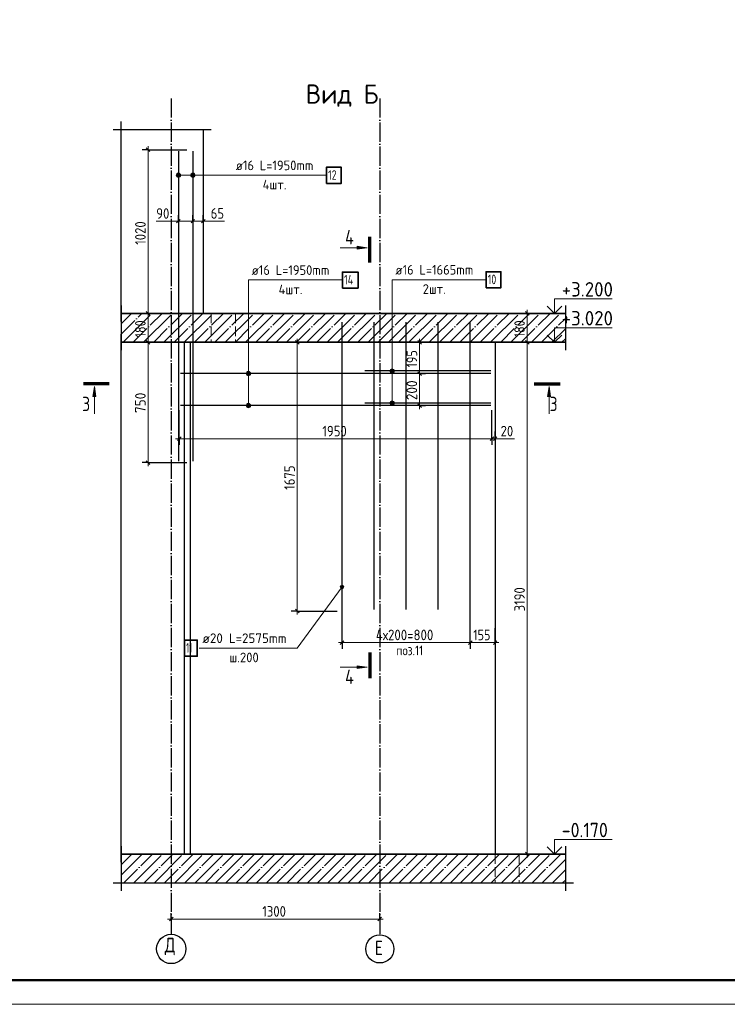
# Model space of a CAD drawing. Header units: millimetres. Extents: x -49773 to 2322955, y -3321 to 58485.
# Tile 29 of 256: x 140961 to 155667, y -1042 to 19415. Entities that reach past the tile are written whole.
import ezdxf

# ---------------------------------------------------------------- set-up
doc = ezdxf.new("R2010")
doc.units = ezdxf.units.MM
for name, pattern in [('______11', [500, 400, -50, 0, -50]), ('______2', [270, 200, -70]), ('______5', [1100, 800, -100, 100, -100])]:
    doc.linetypes.add(name, pattern=pattern)
for name, color, linetype, lineweight in [('Standard', 7, 'Continuous', 25), ('Арм.стержн.горизонт. 2', 202, 'Continuous', 35), ('Высотная отметки_ общее', 7, 'Continuous', 13), ('Перекрытие_ общее', 7, 'Continuous', 35), ('Размерная линия_ общее', 7, 'Continuous', 13), ('Стена_ общее', 7, 'Continuous', 35)]:
    doc.layers.add(name, color=color, linetype=linetype, lineweight=lineweight)
doc.layers.add('Арм.стержн. вертикальными 2', color=7, linetype='Continuous', lineweight=35, true_color=0x006e00)
doc.layers.add('Осевая линия_ общее', color=7, linetype='______5', lineweight=13, true_color=0xa0a0a0)
doc.styles.add('ISOCPEUR', font='txt')

msp = doc.modelspace()

# ---------------------------------------------------------------- hatches: boundary and pattern name
at = {"layer": 'Standard', "linetype": 'Continuous', "lineweight": 13, "transparency": 33554687}
for points in [[(147974.1, 14707.3), (148184.1, 14677.3), (147974.1, 14647.3)], [(142483, 11582.9), (142513, 11792.9), (142543, 11582.9)], [(151931.5, 11582.9), (151961.5, 11792.9), (151991.5, 11582.9)], [(147974.1, 5992.1), (148184.1, 5962.1), (147974.1, 5932.1)]]:
    msp.add_hatch(color=7, dxfattribs=at).paths.add_polyline_path(points, flags=16)
at = {"layer": 'Арм.стержн. вертикальными 2', "linetype": 'Continuous', "lineweight": 13, "transparency": 33554687}
for points in [[(144220.8, 16158.8), (144220.8, 16203.8), (144214.5, 16181.3)], [(144220.8, 16158.8), (144220.8, 16203.8), (144214.5, 16181.3)], [(144237, 16142.6), (144237, 16220), (144220.8, 16203.8)], [(144237, 16142.6), (144237, 16220), (144220.8, 16203.8)], [(144237, 16142.6), (144220.8, 16203.8), (144220.8, 16158.8)], [(144237, 16142.6), (144220.8, 16203.8), (144220.8, 16158.8)], [(144259.5, 16136.3), (144259.5, 16226.3), (144237, 16220)], [(144259.5, 16136.3), (144259.5, 16226.3), (144237, 16220)], [(144259.5, 16136.3), (144237, 16220), (144237, 16142.6)], [(144259.5, 16136.3), (144237, 16220), (144237, 16142.6)], [(144282, 16142.6), (144282, 16220), (144259.5, 16226.3)], [(144282, 16142.6), (144259.5, 16226.3), (144259.5, 16136.3)], [(144282, 16142.6), (144282, 16220), (144259.5, 16226.3)], [(144282, 16142.6), (144259.5, 16226.3), (144259.5, 16136.3)], [(144298.2, 16158.8), (144298.2, 16203.8), (144282, 16220)], [(144298.2, 16158.8), (144282, 16220), (144282, 16142.6)], [(144298.2, 16158.8), (144298.2, 16203.8), (144282, 16220)], [(144298.2, 16158.8), (144282, 16220), (144282, 16142.6)], [(144298.2, 16203.8), (144298.2, 16158.8), (144304.5, 16181.3)], [(144298.2, 16203.8), (144298.2, 16158.8), (144304.5, 16181.3)], [(144520.8, 16158.8), (144520.8, 16203.8), (144514.5, 16181.3)], [(144520.8, 16158.8), (144520.8, 16203.8), (144514.5, 16181.3)], [(144537, 16142.6), (144537, 16220), (144520.8, 16203.8)], [(144537, 16142.6), (144537, 16220), (144520.8, 16203.8)], [(144537, 16142.6), (144520.8, 16203.8), (144520.8, 16158.8)], [(144537, 16142.6), (144520.8, 16203.8), (144520.8, 16158.8)], [(144559.5, 16136.3), (144559.5, 16226.3), (144537, 16220)], [(144559.5, 16136.3), (144559.5, 16226.3), (144537, 16220)], [(144559.5, 16136.3), (144537, 16220), (144537, 16142.6)], [(144559.5, 16136.3), (144537, 16220), (144537, 16142.6)], [(144582, 16142.6), (144582, 16220), (144559.5, 16226.3)], [(144582, 16142.6), (144559.5, 16226.3), (144559.5, 16136.3)], [(144582, 16142.6), (144582, 16220), (144559.5, 16226.3)], [(144582, 16142.6), (144559.5, 16226.3), (144559.5, 16136.3)], [(144598.2, 16158.8), (144598.2, 16203.8), (144582, 16220)], [(144598.2, 16158.8), (144582, 16220), (144582, 16142.6)], [(144598.2, 16158.8), (144598.2, 16203.8), (144582, 16220)], [(144598.2, 16158.8), (144582, 16220), (144582, 16142.6)], [(144598.2, 16203.8), (144598.2, 16158.8), (144604.5, 16181.3)], [(144598.2, 16203.8), (144598.2, 16158.8), (144604.5, 16181.3)], [(147622.4, 7632.4), (147689.7, 7606.2), (147629.3, 7650.6)], [(147625.3, 7613.5), (147674.4, 7594.2), (147622.4, 7632.4)], [(147622.4, 7632.4), (147674.4, 7594.2), (147689.7, 7606.2)], [(147655.5, 7591.3), (147625.3, 7613.5), (147637.3, 7598.2)], [(147625.3, 7613.5), (147655.5, 7591.3), (147674.4, 7594.2)], [(147629.3, 7650.6), (147696.6, 7624.4), (147644.7, 7662.6)], [(147629.3, 7650.6), (147689.7, 7606.2), (147696.6, 7624.4)], [(147644.7, 7662.6), (147693.8, 7643.3), (147663.5, 7665.5)], [(147644.7, 7662.6), (147696.6, 7624.4), (147693.8, 7643.3)], [(147663.5, 7665.5), (147693.8, 7643.3), (147681.8, 7658.6)]]:
    msp.add_hatch(color=7, dxfattribs=at).paths.add_polyline_path(points)
at = {"layer": 'Арм.стержн.горизонт. 2', "linetype": 'Continuous', "lineweight": 13, "transparency": 33554687}
for points in [[(145753, 12085.1), (145675.6, 12085.1), (145669.3, 12062.6)], [(145753, 12085.1), (145669.3, 12062.6), (145759.3, 12062.6)], [(145753, 12085.1), (145675.6, 12085.1), (145669.3, 12062.6)], [(145753, 12085.1), (145669.3, 12062.6), (145759.3, 12062.6)], [(145736.8, 12101.3), (145691.8, 12101.3), (145675.6, 12085.1)], [(145736.8, 12101.3), (145675.6, 12085.1), (145753, 12085.1)], [(145736.8, 12101.3), (145691.8, 12101.3), (145675.6, 12085.1)], [(145736.8, 12101.3), (145675.6, 12085.1), (145753, 12085.1)], [(145691.8, 12101.3), (145736.8, 12101.3), (145714.3, 12107.7)], [(145691.8, 12101.3), (145736.8, 12101.3), (145714.3, 12107.7)], [(148739.7, 12138.5), (148662.3, 12138.5), (148655.9, 12116)], [(148739.7, 12138.5), (148655.9, 12116), (148745.9, 12116)], [(148745.9, 12116), (148655.9, 12116), (148662.3, 12093.5)], [(148723.5, 12154.7), (148678.5, 12154.7), (148662.3, 12138.5)], [(148723.5, 12154.7), (148662.3, 12138.5), (148739.7, 12138.5)], [(148745.9, 12116), (148662.3, 12093.5), (148739.7, 12093.5)], [(148739.7, 12093.5), (148662.3, 12093.5), (148678.5, 12077.3)], [(148678.5, 12154.7), (148723.5, 12154.7), (148701, 12161)], [(148739.7, 12093.5), (148678.5, 12077.3), (148723.5, 12077.3)], [(148723.5, 12077.3), (148678.5, 12077.3), (148701, 12071)], [(145759.3, 12062.6), (145669.3, 12062.6), (145675.6, 12040.1)], [(145759.3, 12062.6), (145669.3, 12062.6), (145675.6, 12040.1)], [(145759.3, 12062.6), (145675.6, 12040.1), (145753, 12040.1)], [(145759.3, 12062.6), (145675.6, 12040.1), (145753, 12040.1)], [(145753, 12040.1), (145675.6, 12040.1), (145691.8, 12023.9)], [(145753, 12040.1), (145675.6, 12040.1), (145691.8, 12023.9)], [(145753, 12040.1), (145691.8, 12023.9), (145736.8, 12023.9)], [(145753, 12040.1), (145691.8, 12023.9), (145736.8, 12023.9)], [(145736.8, 12023.9), (145691.8, 12023.9), (145714.3, 12017.7)], [(145736.8, 12023.9), (145691.8, 12023.9), (145714.3, 12017.7)], [(148739.7, 11471.8), (148662.3, 11471.8), (148655.9, 11449.3)], [(148739.7, 11471.8), (148655.9, 11449.3), (148745.9, 11449.3)], [(148723.5, 11488), (148678.5, 11488), (148662.3, 11471.8)], [(148723.5, 11488), (148662.3, 11471.8), (148739.7, 11471.8)], [(148678.5, 11488), (148723.5, 11488), (148701, 11494.3)], [(145753, 11418.5), (145675.6, 11418.5), (145669.3, 11396)], [(145753, 11418.5), (145669.3, 11396), (145759.3, 11396)], [(145753, 11418.5), (145675.6, 11418.5), (145669.3, 11396)], [(145753, 11418.5), (145669.3, 11396), (145759.3, 11396)], [(145759.3, 11396), (145669.3, 11396), (145675.6, 11373.5)], [(145759.3, 11396), (145669.3, 11396), (145675.6, 11373.5)], [(145736.8, 11434.7), (145691.8, 11434.7), (145675.6, 11418.5)], [(145736.8, 11434.7), (145675.6, 11418.5), (145753, 11418.5)], [(145736.8, 11434.7), (145691.8, 11434.7), (145675.6, 11418.5)], [(145736.8, 11434.7), (145675.6, 11418.5), (145753, 11418.5)], [(145759.3, 11396), (145675.6, 11373.5), (145753, 11373.5)], [(145759.3, 11396), (145675.6, 11373.5), (145753, 11373.5)], [(145753, 11373.5), (145675.6, 11373.5), (145691.8, 11357.3)], [(145753, 11373.5), (145675.6, 11373.5), (145691.8, 11357.3)], [(145691.8, 11434.7), (145736.8, 11434.7), (145714.3, 11441)], [(145691.8, 11434.7), (145736.8, 11434.7), (145714.3, 11441)], [(145753, 11373.5), (145691.8, 11357.3), (145736.8, 11357.3)], [(145753, 11373.5), (145691.8, 11357.3), (145736.8, 11357.3)], [(145736.8, 11357.3), (145691.8, 11357.3), (145714.3, 11351)], [(145736.8, 11357.3), (145691.8, 11357.3), (145714.3, 11351)], [(148745.9, 11449.3), (148655.9, 11449.3), (148662.3, 11426.8)], [(148745.9, 11449.3), (148662.3, 11426.8), (148739.7, 11426.8)], [(148739.7, 11426.8), (148662.3, 11426.8), (148678.5, 11410.6)], [(148739.7, 11426.8), (148678.5, 11410.6), (148723.5, 11410.6)], [(148723.5, 11410.6), (148678.5, 11410.6), (148701, 11404.3)]]:
    msp.add_hatch(color=7, dxfattribs=at).paths.add_polyline_path(points)

# ---------------------------------------------------------------- linework, layer by layer
at = {"layer": 'Standard', "color": 7, "linetype": 'Continuous', "lineweight": 25, "transparency": 33554687}
for p, q in [((143067.9, 13146), (143067.9, 17302)), ((142901.2, 17135.3), (144942.9, 17135.3)), ((143067.9, 13479.3), (143067.9, 12546)), ((152301.3, 13479.3), (152301.3, 12546)), ((143067.9, 1912.7), (143067.9, 12879.3)), ((143067.9, 2246), (143067.9, 1316.9)), ((152301.3, 2246), (152301.3, 1316.9)), ((142901.2, 1483.5), (152467.9, 1483.5))]:
    msp.add_line(p, q, dxfattribs=at)
at = {"layer": 'Standard', "color": 7, "linetype": 'Continuous', "lineweight": 70, "transparency": 33554687}
for p, q in [((148237.4, 14369.7), (148237.4, 14905.7)), ((142820.6, 11846.2), (142284.6, 11846.2)), ((151654, 11846.2), (152190, 11846.2)), ((148237.4, 6269.7), (148237.4, 5733.7))]:
    msp.add_line(p, q, dxfattribs=at)
at = {"layer": 'Standard', "color": 7, "linetype": 'Continuous', "lineweight": 13, "transparency": 33554687}
for p, q in [((148184.1, 14677.3), (147618.7, 14677.3)), ((147974.1, 14677.3), (147959.1, 14677.3)), ((147974.1, 14647.3), (147974.1, 14707.3)), ((147974.1, 14707.3), (148184.1, 14677.3)), ((148184.1, 14677.3), (147974.1, 14647.3)), ((148184.1, 14677.3), (148184.1, 14677.3)), ((148184.1, 14677.3), (148184.1, 14677.3)), ((148184.1, 14677.3), (148184.1, 14677.3)), ((142483, 11582.9), (142513, 11792.9)), ((142513, 11792.9), (142513, 11227.5)), ((142513, 11792.9), (142513, 11792.9)), ((142513, 11792.9), (142513, 11792.9)), ((142513, 11792.9), (142513, 11792.9)), ((142513, 11792.9), (142543, 11582.9)), ((151931.5, 11582.9), (151961.5, 11792.9)), ((151961.5, 11792.9), (151961.5, 11227.5)), ((151961.5, 11792.9), (151961.5, 11792.9)), ((151961.5, 11792.9), (151961.5, 11792.9)), ((151961.5, 11792.9), (151961.5, 11792.9)), ((151961.5, 11792.9), (151991.5, 11582.9)), ((142543, 11582.9), (142483, 11582.9)), ((142513, 11582.9), (142513, 11567.9)), ((151991.5, 11582.9), (151931.5, 11582.9)), ((151961.5, 11582.9), (151961.5, 11567.9)), ((148184.1, 5962.1), (147618.7, 5962.1)), ((147974.1, 5962.1), (147959.1, 5962.1)), ((147974.1, 5932.1), (147974.1, 5992.1)), ((147974.1, 5992.1), (148184.1, 5962.1)), ((148184.1, 5962.1), (147974.1, 5932.1)), ((148184.1, 5962.1), (148184.1, 5962.1)), ((148184.1, 5962.1), (148184.1, 5962.1)), ((148184.1, 5962.1), (148184.1, 5962.1))]:
    msp.add_line(p, q, dxfattribs=at)
at = {"layer": 'Standard', "color": 253, "linetype": '______11', "lineweight": 13, "true_color": 0xababab, "transparency": 33554687}
for p, q in [((143067.9, 13307.8), (143072.7, 13312.7)), ((143067.9, 12883.6), (143496.9, 13312.7)), ((143321.2, 12712.7), (143921.2, 13312.7)), ((143745.5, 12712.7), (144345.5, 13312.7)), ((144169.7, 12712.7), (144769.7, 13312.7)), ((144594, 12712.7), (145194, 13312.7)), ((145018.3, 12712.7), (145618.3, 13312.7)), ((145442.5, 12712.7), (146042.5, 13312.7)), ((145866.8, 12712.7), (146466.8, 13312.7)), ((146291.1, 12712.7), (146891.1, 13312.7)), ((146715.3, 12712.7), (147315.3, 13312.7)), ((147139.6, 12712.7), (147739.6, 13312.7)), ((147563.9, 12712.7), (148163.8, 13312.7)), ((147988.1, 12712.7), (148588.1, 13312.7)), ((148412.4, 12712.7), (149012.4, 13312.7)), ((148836.6, 12712.7), (149436.6, 13312.7)), ((149260.9, 12712.7), (149860.9, 13312.7)), ((149685.2, 12712.7), (150285.2, 13312.7)), ((150109.4, 12712.7), (150709.4, 13312.7)), ((150533.7, 12712.7), (151133.7, 13312.7)), ((150958, 12712.7), (151558, 13312.7)), ((151382.2, 12712.7), (151982.2, 13312.7)), ((151806.5, 12712.7), (152301.3, 13207.4)), ((152230.8, 12712.7), (152301.3, 12783.2)), ((143067.9, 1852.7), (143294.5, 2079.3)), ((143123, 1483.5), (143718.7, 2079.3)), ((143547.2, 1483.5), (144143, 2079.3)), ((143971.5, 1483.5), (144567.3, 2079.3)), ((144395.7, 1483.5), (144991.5, 2079.3)), ((144820, 1483.5), (145415.8, 2079.3)), ((145244.3, 1483.5), (145840.1, 2079.3)), ((145668.5, 1483.5), (146264.3, 2079.3)), ((146092.8, 1483.5), (146688.6, 2079.3)), ((146517.1, 1483.5), (147112.9, 2079.3)), ((146941.3, 1483.5), (147537.1, 2079.3)), ((147365.6, 1483.5), (147961.4, 2079.3)), ((147789.9, 1483.5), (148385.6, 2079.3)), ((148214.1, 1483.5), (148809.9, 2079.3)), ((148638.4, 1483.5), (149234.2, 2079.3)), ((149062.6, 1483.5), (149658.4, 2079.3)), ((149486.9, 1483.5), (150082.7, 2079.3)), ((149911.2, 1483.5), (150507, 2079.3)), ((150335.4, 1483.5), (150931.2, 2079.3)), ((150759.7, 1483.5), (151355.5, 2079.3)), ((151184, 1483.5), (151779.8, 2079.3)), ((151608.2, 1483.5), (152204, 2079.3)), ((152032.5, 1483.5), (152301.3, 1752.3))]:
    msp.add_line(p, q, dxfattribs=at)
at = {"layer": 'Standard', "color": 253, "linetype": '______5', "lineweight": 13, "true_color": 0xababab, "transparency": 33554687}
for p, q in [((143067.9, 13095.7), (143284.8, 13312.7)), ((143109.1, 12712.7), (143709.1, 13312.7)), ((143533.3, 12712.7), (144133.3, 13312.7)), ((143957.6, 12712.7), (144557.6, 13312.7)), ((144381.9, 12712.7), (144981.9, 13312.7)), ((144806.1, 12712.7), (145406.1, 13312.7)), ((145230.4, 12712.7), (145830.4, 13312.7)), ((145654.7, 12712.7), (146254.7, 13312.7)), ((146078.9, 12712.7), (146678.9, 13312.7)), ((146503.2, 12712.7), (147103.2, 13312.7)), ((146927.4, 12712.7), (147527.4, 13312.7)), ((147351.7, 12712.7), (147951.7, 13312.7)), ((147776, 12712.7), (148376, 13312.7)), ((148200.2, 12712.7), (148800.2, 13312.7)), ((148624.5, 12712.7), (149224.5, 13312.7)), ((149048.8, 12712.7), (149648.8, 13312.7)), ((149473, 12712.7), (150073, 13312.7)), ((149897.3, 12712.7), (150497.3, 13312.7)), ((150321.6, 12712.7), (150921.6, 13312.7)), ((150745.8, 12712.7), (151345.8, 13312.7)), ((151170.1, 12712.7), (151770.1, 13312.7)), ((151594.4, 12712.7), (152194.4, 13312.7)), ((152018.6, 12712.7), (152301.3, 12995.3)), ((143067.9, 2064.8), (143082.3, 2079.3)), ((143067.9, 1640.6), (143506.6, 2079.3)), ((143335.1, 1483.5), (143930.9, 2079.3)), ((143759.4, 1483.5), (144355.1, 2079.3)), ((144183.6, 1483.5), (144779.4, 2079.3)), ((144607.9, 1483.5), (145203.7, 2079.3)), ((145032.1, 1483.5), (145627.9, 2079.3)), ((145456.4, 1483.5), (146052.2, 2079.3)), ((145880.7, 1483.5), (146476.5, 2079.3)), ((146304.9, 1483.5), (146900.7, 2079.3)), ((146729.2, 1483.5), (147325, 2079.3)), ((147153.5, 1483.5), (147749.2, 2079.3)), ((147577.7, 1483.5), (148173.5, 2079.3)), ((148002, 1483.5), (148597.8, 2079.3)), ((148426.3, 1483.5), (149022, 2079.3)), ((148850.5, 1483.5), (149446.3, 2079.3)), ((149274.8, 1483.5), (149870.6, 2079.3)), ((149699.1, 1483.5), (150294.8, 2079.3)), ((150123.3, 1483.5), (150719.1, 2079.3)), ((150547.6, 1483.5), (151143.4, 2079.3)), ((150971.8, 1483.5), (151567.6, 2079.3)), ((151396.1, 1483.5), (151991.9, 2079.3)), ((151820.4, 1483.5), (152301.3, 1964.4)), ((152244.6, 1483.5), (152301.3, 1540.2))]:
    msp.add_line(p, q, dxfattribs=at)
at = {"layer": 'Standard', "color": 7, "linetype": 'Continuous', "lineweight": 35, "transparency": 33554687}
for p, q in [((152301.3, 13312.7), (143067.9, 13312.7)), ((143067.9, 12712.7), (152301.3, 12712.7)), ((152301.3, 2079.3), (143067.9, 2079.3))]:
    msp.add_line(p, q, dxfattribs=at)
at = {"layer": 'Standard', "color": 7, "linetype": 'Continuous', "lineweight": 13, "transparency": 33554687}
msp.add_lwpolyline([(125728.6, -1041.8), (185128.6, -1041.8), (185128.6, 40958.2), (125728.6, 40958.2), (125728.6, -1041.8)], close=True, dxfattribs=at)
at = {"layer": 'Standard', "color": 7, "linetype": 'Continuous', "lineweight": 50, "transparency": 33554687}
msp.add_lwpolyline([(127728.6, 40458.2), (184628.6, 40458.2), (184628.6, -541.8), (127728.6, -541.8), (127728.6, 40458.2)], close=True, dxfattribs=at)
at = {"layer": 'Арм.стержн. вертикальными 2', "color": 5, "linetype": 'Continuous', "lineweight": 25, "true_color": 0x1c1cff, "transparency": 33554687}
for p, q in [((144259.5, 16686), (144259.5, 10239.3)), ((144259.5, 16686), (144259.5, 10239.3)), ((144559.5, 16686), (144559.5, 10239.3)), ((144559.5, 16686), (144559.5, 10239.3))]:
    msp.add_line(p, q, dxfattribs=at)
at = {"layer": 'Арм.стержн. вертикальными 2', "color": 7, "linetype": 'Continuous', "lineweight": 13, "transparency": 33554687}
for p, q in [((144214.5, 16181.3), (144214.5, 16181.3)), ((144214.5, 16181.3), (144214.5, 16181.3)), ((144259.5, 16226.3), (144259.5, 16226.3)), ((144259.5, 16226.3), (144259.5, 16226.3)), ((145383.6, 16181.3), (144259.5, 16181.3)), ((145383.6, 16181.3), (144259.5, 16181.3)), ((144304.5, 16181.3), (144304.5, 16181.3)), ((144304.5, 16181.3), (144304.5, 16181.3)), ((144514.5, 16181.3), (144514.5, 16181.3)), ((144514.5, 16181.3), (144514.5, 16181.3)), ((144559.5, 16226.3), (144559.5, 16226.3)), ((144559.5, 16226.3), (144559.5, 16226.3)), ((145383.6, 16181.3), (144559.5, 16181.3)), ((145383.6, 16181.3), (144559.5, 16181.3)), ((144604.5, 16181.3), (144604.5, 16181.3)), ((144604.5, 16181.3), (144604.5, 16181.3)), ((145383.6, 16181.3), (147336.9, 16181.3)), ((144259.5, 16136.3), (144259.5, 16136.3)), ((144259.5, 16136.3), (144259.5, 16136.3)), ((144559.5, 16136.3), (144559.5, 16136.3)), ((144559.5, 16136.3), (144559.5, 16136.3)), ((146725, 6357.8), (147659.5, 7628.4)), ((147629.3, 7650.6), (147629.3, 7650.6)), ((147637.3, 7598.2), (147637.3, 7598.2)), ((147681.8, 7658.6), (147681.8, 7658.6)), ((147689.7, 7606.2), (147689.7, 7606.2)), ((144691.7, 6357.8), (146725, 6357.8))]:
    msp.add_line(p, q, dxfattribs=at)
at = {"layer": 'Арм.стержн. вертикальными 2', "color": 33, "linetype": 'Continuous', "lineweight": 25, "true_color": 0xf0a546, "transparency": 33554687}
for p, q in [((147659.5, 7162.6), (147659.5, 13129.3)), ((148326.2, 7162.6), (148326.2, 13129.3)), ((148992.9, 7162.6), (148992.9, 13129.3)), ((149659.5, 7162.6), (149659.5, 13129.3)), ((150326.2, 7162.6), (150326.2, 13129.3))]:
    msp.add_line(p, q, dxfattribs=at)
at = {"layer": 'Арм.стержн. вертикальными 2', "color": 7, "linetype": 'Continuous', "lineweight": 35, "transparency": 33554687}
for points in [[(147336.9, 16014.6), (147643.6, 16014.6), (147643.6, 16348), (147336.9, 16348), (147336.9, 16014.6)], [(144385, 6191.1), (144651.7, 6191.1), (144651.7, 6524.4), (144385, 6524.4), (144385, 6191.1)]]:
    msp.add_lwpolyline(points, dxfattribs=at)
at = {"layer": 'Арм.стержн. вертикальными 2', "color": 7, "linetype": 'Continuous', "lineweight": 13, "transparency": 33554687}
for centre, radius in [((144259.5, 16181.3), 45), ((144259.5, 16181.3), 45), ((144559.5, 16181.3), 45), ((144559.5, 16181.3), 45), ((147659.5, 7628.4), 37.5)]:
    msp.add_circle(centre, radius, dxfattribs=at)
at = {"layer": 'Арм.стержн.горизонт. 2', "color": 7, "linetype": 'Continuous', "lineweight": 13, "transparency": 33554687}
for p, q in [((145714.3, 14012.2), (147667.6, 14012.2)), ((145714.3, 14012.2), (145714.3, 11396)), ((145714.3, 14012.2), (145714.3, 11396)), ((145714.3, 14012.2), (145714.3, 12062.6)), ((145714.3, 14012.2), (145714.3, 12062.6)), ((148701, 14012.2), (150654.3, 14012.2)), ((148701, 14012.2), (148701, 12116)), ((148701, 14012.2), (148701, 11449.3)), ((145714.3, 12107.7), (145714.3, 12107.7)), ((145714.3, 12107.7), (145714.3, 12107.7)), ((148655.9, 12116), (148655.9, 12116)), ((148701, 12161), (148701, 12161)), ((148701, 12071), (148701, 12071)), ((148745.9, 12116), (148745.9, 12116)), ((145669.3, 12062.6), (145669.3, 12062.6)), ((145669.3, 12062.6), (145669.3, 12062.6)), ((145714.3, 12017.7), (145714.3, 12017.7)), ((145714.3, 12017.7), (145714.3, 12017.7)), ((145759.3, 12062.6), (145759.3, 12062.6)), ((145759.3, 12062.6), (145759.3, 12062.6)), ((148701, 11494.3), (148701, 11494.3)), ((145669.3, 11396), (145669.3, 11396)), ((145669.3, 11396), (145669.3, 11396)), ((145714.3, 11441), (145714.3, 11441)), ((145714.3, 11441), (145714.3, 11441)), ((145714.3, 11351), (145714.3, 11351)), ((145714.3, 11351), (145714.3, 11351)), ((145759.3, 11396), (145759.3, 11396)), ((145759.3, 11396), (145759.3, 11396)), ((148655.9, 11449.3), (148655.9, 11449.3)), ((148701, 11404.3), (148701, 11404.3)), ((148745.9, 11449.3), (148745.9, 11449.3))]:
    msp.add_line(p, q, dxfattribs=at)
at = {"layer": 'Арм.стержн.горизонт. 2', "color": 5, "linetype": 'Continuous', "lineweight": 25, "true_color": 0x1c1cff, "transparency": 33554687}
for p, q in [((150749.5, 12116), (148136.2, 12116)), ((150749.5, 12062.6), (144302.9, 12062.6)), ((150749.5, 12062.6), (144302.9, 12062.6)), ((150749.5, 11396), (144302.9, 11396)), ((150749.5, 11396), (144302.9, 11396)), ((150749.5, 11449.3), (148136.2, 11449.3))]:
    msp.add_line(p, q, dxfattribs=at)
at = {"layer": 'Арм.стержн.горизонт. 2', "color": 7, "linetype": 'Continuous', "lineweight": 35, "transparency": 33554687}
for points in [[(147667.6, 13838.9), (147994.3, 13838.9), (147994.3, 14172.2), (147667.6, 14172.2), (147667.6, 13838.9)], [(150654.3, 13845.6), (150961, 13845.6), (150961, 14178.9), (150654.3, 14178.9), (150654.3, 13845.6)]]:
    msp.add_lwpolyline(points, dxfattribs=at)
at = {"layer": 'Арм.стержн.горизонт. 2', "color": 7, "linetype": 'Continuous', "lineweight": 13, "transparency": 33554687}
for centre in [(145714.3, 12062.6), (145714.3, 12062.6), (148701, 12116), (148701, 11449.3), (145714.3, 11396), (145714.3, 11396)]:
    msp.add_circle(centre, 45, dxfattribs=at)
at = {"layer": 'Высотная отметки_ общее', "color": 7, "linetype": 'Continuous', "lineweight": 13, "transparency": 33554687}
for p, q in [((152076.6, 13312.7), (152076.6, 13612.7)), ((152076.6, 13612.7), (153276.6, 13612.7)), ((152076.6, 13312.7), (151856.1, 13312.7)), ((152076.6, 13312.7), (151926.6, 13462.6)), ((152076.6, 13312.7), (152226.6, 13462.6)), ((152076.6, 13312.7), (152076.6, 13312.7)), ((152076.6, 13312.7), (152076.6, 13312.7)), ((152076.6, 13312.7), (152076.6, 13312.7)), ((152076.6, 13312.7), (152076.6, 13312.7)), ((152076.6, 12712.7), (152076.6, 13012.7)), ((152076.6, 13012.7), (153276.6, 13012.7)), ((152076.6, 12712.7), (151856.1, 12712.7)), ((152076.6, 12712.7), (151926.6, 12862.6)), ((152076.6, 12712.7), (152226.6, 12862.6)), ((152076.6, 12712.7), (152076.6, 12712.7)), ((152076.6, 12712.7), (152076.6, 12712.7)), ((152076.6, 12712.7), (152076.6, 12712.7)), ((152076.6, 12712.7), (152076.6, 12712.7)), ((152076.6, 2079.3), (152076.6, 2379.3)), ((152076.6, 2379.3), (153276.6, 2379.3)), ((152076.6, 2079.3), (151856.1, 2079.3)), ((152076.6, 2079.3), (151926.6, 2229.3)), ((152076.6, 2079.3), (152226.6, 2229.3)), ((152076.6, 2079.3), (152076.6, 2079.3)), ((152076.6, 2079.3), (152076.6, 2079.3)), ((152076.6, 2079.3), (152076.6, 2079.3)), ((152076.6, 2079.3), (152076.6, 2079.3))]:
    msp.add_line(p, q, dxfattribs=at)
at = {"layer": 'Осевая линия_ общее', "color": 253, "linetype": '______11', "lineweight": -3, "true_color": 0xa0a0a0, "transparency": 33554687}
for p, q in [((144109.5, 17779.3), (144109.5, 417.4)), ((148442.9, 17779.3), (148442.9, 417.4))]:
    msp.add_line(p, q, dxfattribs=at)
at = {"layer": 'Осевая линия_ общее', "color": 7, "linetype": 'Continuous', "lineweight": 25, "transparency": 33554687}
for centre, radius in [((144110.3, 108.6), 305.8), ((148445.3, 109.7), 292.4)]:
    msp.add_circle(centre, radius, dxfattribs=at)
at = {"layer": 'Перекрытие_ общее', "color": 253, "linetype": '______2', "lineweight": 18, "true_color": 0xababab, "transparency": 33554687}
for p, q in [((144942.9, 13312.7), (144942.9, 12712.7)), ((145442.9, 13312.7), (145442.9, 12712.7)), ((150842.9, 2079.3), (150842.9, 1483.5)), ((151342.9, 2079.3), (151342.9, 1483.5))]:
    msp.add_line(p, q, dxfattribs=at)
at = {"layer": 'Размерная линия_ общее', "color": 7, "linetype": 'Continuous', "lineweight": 13, "transparency": 33554687}
for p, q in [((143629.2, 16712.7), (143629.2, 16787.6)), ((143629.2, 13312.7), (143629.2, 16712.7)), ((144084.8, 15228.8), (143798.8, 15228.8)), ((144409.5, 15229.4), (144084.8, 15228.8)), ((144259.5, 15229.4), (144184.5, 15229.4)), ((144259.5, 15229.4), (144559.5, 15229.4)), ((144559.5, 15229.4), (144776.2, 15229.4)), ((144667.9, 15229.4), (144930.3, 15229.7)), ((144776.2, 15229.4), (144851.2, 15229.4)), ((144930.3, 15229.7), (145216.3, 15229.7)), ((143629.2, 12712.7), (143629.2, 13312.7)), ((151509.9, 13312.7), (151509.9, 13387.6)), ((151509.9, 12712.7), (151509.9, 13312.7)), ((146729.5, 12712.7), (146729.5, 12787.6)), ((149271.5, 12712.7), (149271.5, 12787.6)), ((149271.5, 12062.6), (149271.5, 12712.7)), ((149271.5, 11396), (149271.5, 11321)), ((144276.2, 10707.3), (144201.2, 10707.3)), ((144276.2, 10707.3), (150776.2, 10707.3)), ((150776.2, 10707.3), (150842.9, 10707.3)), ((150809.5, 10707.3), (150955.4, 10707.1)), ((150842.9, 10707.3), (150917.9, 10707.3)), ((150955.4, 10707.1), (151241.4, 10707.1)), ((143629.2, 10212.7), (143629.2, 10137.6)), ((146729.5, 7129.3), (146729.5, 7054.3)), ((147659.5, 6472), (147584.5, 6472)), ((147659.5, 6472), (150326.2, 6472)), ((150326.2, 6472), (150842.9, 6472)), ((150842.9, 6472), (150917.9, 6472)), ((151509.9, 2079.3), (151509.9, 2004.3)), ((144109.5, 728.8), (144034.5, 728.8)), ((144109.5, 728.8), (148442.9, 728.8)), ((148442.9, 728.8), (148517.9, 728.8))]:
    msp.add_line(p, q, dxfattribs=at)
at = {"layer": 'Размерная линия_ общее', "color": 253, "linetype": 'Continuous', "lineweight": -3, "true_color": 0xa0a0a0, "transparency": 33554687}
for p, q in [((143629.2, 16712.7), (143504.2, 16712.7)), ((143629.2, 16712.7), (143754.2, 16712.7)), ((143629.2, 16712.7), (144432.9, 16712.7)), ((144259.5, 15229.4), (144259.5, 15354.4)), ((144559.5, 15229.4), (144559.5, 15354.4)), ((144776.2, 15229.4), (144776.2, 15354.4)), ((144259.5, 15229.4), (144259.5, 15104.4)), ((144559.5, 15229.4), (144559.5, 15104.4)), ((144776.2, 15229.4), (144776.2, 15104.4)), ((143629.2, 13312.7), (143504.2, 13312.7)), ((143629.2, 13312.7), (143754.2, 13312.7)), ((143629.2, 13312.7), (144356.2, 13312.7)), ((151509.9, 13312.7), (151168.6, 13312.7)), ((151509.9, 13312.7), (151384.9, 13312.7)), ((151509.9, 13312.7), (151634.9, 13312.7)), ((143629.2, 12712.7), (143504.2, 12712.7)), ((143629.2, 12712.7), (143754.2, 12712.7)), ((143629.2, 12712.7), (144334.5, 12712.7)), ((146729.5, 12712.7), (146604.5, 12712.7)), ((146729.5, 12712.7), (146854.5, 12712.7)), ((146729.5, 12712.7), (146934.8, 12712.7)), ((149271.5, 12712.7), (149146.5, 12712.7)), ((149271.5, 12712.7), (149396.5, 12712.7)), ((151509.9, 12712.7), (151384.9, 12712.7)), ((151509.9, 12712.7), (151634.9, 12712.7)), ((149271.5, 12062.6), (149146.5, 12062.6)), ((149271.5, 12062.6), (149396.5, 12062.6)), ((144276.2, 10707.3), (144276.2, 11302.6)), ((149271.5, 11396), (149146.5, 11396)), ((149271.5, 11396), (149396.5, 11396)), ((144276.2, 10707.3), (144276.2, 10832.3)), ((144276.2, 10707.3), (144276.2, 10582.3)), ((150776.2, 10707.3), (150776.2, 10832.3)), ((150776.2, 10707.3), (150776.2, 10582.3)), ((150842.9, 10707.3), (150842.9, 10832.3)), ((150842.9, 10707.3), (150842.9, 10582.3)), ((143629.2, 10212.7), (143504.2, 10212.7)), ((143629.2, 10212.7), (143754.2, 10212.7)), ((143629.2, 10212.7), (144432.9, 10212.7)), ((147659.5, 6472), (147659.5, 7193)), ((146729.5, 7129.3), (146604.5, 7129.3)), ((146729.5, 7129.3), (146854.5, 7129.3)), ((146729.5, 7129.3), (147559.5, 7129.3)), ((150842.9, 6472), (150842.9, 6770.2)), ((147659.5, 6472), (147659.5, 6597)), ((150326.2, 6472), (150326.2, 6597)), ((150842.9, 6472), (150842.9, 6597)), ((147659.5, 6472), (147659.5, 6347)), ((150326.2, 6472), (150326.2, 6347)), ((150842.9, 6472), (150842.9, 6347)), ((151509.9, 2079.3), (150909.5, 2079.3)), ((151509.9, 2079.3), (151384.9, 2079.3)), ((151509.9, 2079.3), (151634.9, 2079.3)), ((144109.5, 728.8), (144109.5, 853.8)), ((148442.9, 728.8), (148442.9, 853.8)), ((144109.5, 728.8), (144109.5, 603.8)), ((144109.5, 728.8), (144109.5, 668.9)), ((148442.9, 728.8), (148442.9, 603.8)), ((148442.9, 728.8), (148442.9, 725.8))]:
    msp.add_line(p, q, dxfattribs=at)
at = {"layer": 'Размерная линия_ общее', "color": 7, "linetype": 'Continuous', "lineweight": 25, "transparency": 33554687}
for p, q in [((143666.7, 16675.2), (143591.7, 16750.2)), ((144222, 15191.9), (144297, 15266.9)), ((144522, 15191.9), (144597, 15266.9)), ((144738.7, 15191.9), (144813.7, 15266.9)), ((143666.7, 13275.2), (143591.7, 13350.2)), ((151547.4, 13275.2), (151472.4, 13350.2)), ((143666.7, 12675.2), (143591.7, 12750.2)), ((146767, 12675.2), (146692, 12750.2)), ((149309, 12675.2), (149234, 12750.2)), ((151547.4, 12675.2), (151472.4, 12750.2)), ((149309, 12025.1), (149234, 12100.1)), ((149309, 11358.5), (149234, 11433.5)), ((144238.7, 10669.8), (144313.7, 10744.8)), ((150738.7, 10669.8), (150813.7, 10744.8)), ((150805.4, 10669.8), (150880.4, 10744.8)), ((143666.7, 10175.2), (143591.7, 10250.2)), ((146767, 7091.8), (146692, 7166.8)), ((147622, 6434.5), (147697, 6509.5)), ((150288.7, 6434.5), (150363.7, 6509.5)), ((150805.4, 6434.5), (150880.4, 6509.5)), ((151547.4, 2041.8), (151472.4, 2116.8)), ((144072, 691.3), (144147, 766.3)), ((148405.4, 691.3), (148480.4, 766.3))]:
    msp.add_line(p, q, dxfattribs=at)
at = {"layer": 'Размерная линия_ общее', "color": 7, "linetype": 'Continuous', "lineweight": 13, "transparency": 33554687}
for points in [[(143629.2, 10212.7), (143629.2, 11162.8), (143629.2, 11162.8), (143629.2, 12712.7)], [(146729.5, 7129.3), (146729.5, 9587.6), (146729.5, 9587.6), (146729.5, 12712.7)], [(151509.9, 2079.3), (151509.9, 7202.1), (151509.9, 7202.1), (151509.9, 12712.7)], [(149271.5, 11396), (149271.5, 11463.3), (149271.5, 11463.3), (149271.5, 12062.6)]]:
    msp.add_lwpolyline(points, dxfattribs=at)
at = {"layer": 'Размерная линия_ общее', "color": 253, "linetype": 'Continuous', "lineweight": -3, "true_color": 0xa0a0a0, "transparency": 33554687}
for points in [[(151509.9, 12712.7), (151492.9, 12712.7), (151492.9, 12712.7), (150909.5, 12712.7)], [(150776.2, 10707.3), (150776.2, 10724.1), (150776.2, 10724.1), (150776.2, 11302.6)], [(150842.9, 10707.3), (150842.9, 10724.1), (150842.9, 10724.1), (150842.9, 10858.2)], [(150326.2, 6472), (150326.2, 6489), (150326.2, 6489), (150326.2, 7341.4)]]:
    msp.add_lwpolyline(points, dxfattribs=at)
at = {"layer": 'Стена_ общее', "color": 7, "linetype": 'Continuous', "lineweight": 25, "transparency": 33554687}
for p, q in [((144776.2, 17135.3), (144776.2, 13312.7)), ((144376.2, 12712.7), (144376.2, 2079.3)), ((144509.5, 2079.3), (144509.5, 12712.7)), ((150842.9, 12712.7), (150842.9, 2079.3))]:
    msp.add_line(p, q, dxfattribs=at)

# ---------------------------------------------------------------- texts
at = {"layer": 'Standard', "color": 7, "linetype": 'Continuous', "lineweight": 35, "transparency": 33554687, "insert": (146905.3, 17606.1), "char_height": 400, "width": 1628.724, "attachment_point": 7, "style": 'ISOCPEUR'}
msp.add_mtext('\\W0.95;Вид Б', dxfattribs=at)
at = {"layer": 'Standard', "color": 7, "linetype": 'Continuous', "lineweight": 25, "transparency": 33554687, "char_height": 300, "attachment_point": 7, "style": 'ISOCPEUR'}
for s, insert, width in [('\\W0.80;4', (147724.4, 14746), 359.83), ('\\W0.78;3', (142260.1, 11280.9), 326.407), ('\\W0.78;3', (151974.5, 11280.9), 326.407), ('\\W0.80;4', (147724.4, 5613.5), 359.83)]:
    msp.add_mtext(s, dxfattribs=dict(at, insert=insert, width=width))
at = {"layer": 'Standard', "color": 7, "linetype": 'Continuous', "lineweight": 18, "transparency": 33554687, "insert": (148784.7, 6210), "char_height": 200, "width": 754.33, "attachment_point": 7, "style": 'ISOCPEUR'}
msp.add_mtext('\\W0.85;поз.11', dxfattribs=at)
at = {"layer": 'Арм.стержн. вертикальными 2', "color": 7, "linetype": 'Continuous', "lineweight": 25, "transparency": 33554687, "char_height": 200, "attachment_point": 7, "style": 'ISOCPEUR'}
for s, insert, width in [('\\W0.94;ø16 L=1950mm ', (145450.2, 16288), 1913.065), ('\\W0.75;12', (147370.2, 16088), 314.851), ('\\W0.95;4шт. ', (146010.2, 15888), 794.387), ('\\W0.98;ø20 L=2575mm ', (144758.3, 6464.4), 1996.956), ('\\W0.62;11', (144418.3, 6264.4), 262.5), ('\\W0.95;ш.200 ', (145318.3, 6064.4), 874.669)]:
    msp.add_mtext(s, dxfattribs=dict(at, insert=insert, width=width))
at = {"layer": 'Арм.стержн.горизонт. 2', "color": 7, "linetype": 'Continuous', "lineweight": 25, "transparency": 33554687, "char_height": 200, "attachment_point": 7, "style": 'ISOCPEUR'}
for s, insert, width in [('\\W0.94;ø16 L=1665mm ', (148767.6, 14118.9), 1913.071), ('\\W0.94;ø16 L=1950mm ', (145781, 14112.2), 1913.078), ('\\W0.75;10', (150687.6, 13918.9), 314.851), ('\\W0.95;4шт. ', (146341, 13712.2), 794.38), ('\\W0.76;14', (147701, 13912.2), 336.373), ('\\W0.94;2шт. ', (149337.6, 13718.9), 774.186)]:
    msp.add_mtext(s, dxfattribs=dict(at, insert=insert, width=width))
at = {"layer": 'Высотная отметки_ общее', "color": 7, "linetype": 'Continuous', "lineweight": 25, "transparency": 33554687, "char_height": 300, "attachment_point": 7, "style": 'ISOCPEUR'}
for s, insert, width in [('\\W0.95;+3.200', (152226.6, 13662.6), 1281.432), ('\\W0.95;+3.020', (152226.6, 13062.6), 1281.432), ('\\W0.90;-0.170', (152226.6, 2429.3), 1214.12)]:
    msp.add_mtext(s, dxfattribs=dict(at, insert=insert, width=width))
at = {"layer": 'Осевая линия_ общее', "color": 7, "linetype": 'Continuous', "lineweight": 25, "transparency": 33554687, "char_height": 300, "attachment_point": 7, "style": 'ISOCPEUR'}
for s, insert, width in [('\\W0.82;Д', (143975.3, -21.9), 392.649), ('\\W0.78;Е', (148340.3, -20.8), 326.407)]:
    msp.add_mtext(s, dxfattribs=dict(at, insert=insert, width=width))
at = {"layer": 'Размерная линия_ общее', "color": 7, "linetype": 'Continuous', "lineweight": 25, "transparency": 33554687, "char_height": 220, "attachment_point": 7, "style": 'ISOCPEUR'}
for s, insert, width in [('\\W0.87;90', (143798.8, 15278.8), 403.932), ('\\W0.87;65', (144930.3, 15279.7), 403.932), ('\\W0.87;1950', (147251.2, 10757.3), 666.903), ('\\W0.87;20', (150955.4, 10757.1), 403.932), ('\\W0.88;4х200=800', (148362.9, 6522), 1375.938), ('\\W0.83;155', (150386.5, 6522), 508.571), ('\\W0.87;1300', (146001.2, 778.8), 666.91)]:
    msp.add_mtext(s, dxfattribs=dict(at, insert=insert, width=width))
at = {"layer": 'Размерная линия_ общее', "color": 7, "linetype": 'Continuous', "lineweight": 25, "transparency": 33554687, "char_height": 220, "attachment_point": 7, "rotation": 90, "style": 'ISOCPEUR'}
for s, insert, width in [('\\W0.87;1020', (143579.2, 14737.6), 666.903), ('\\W0.83;180', (143579.2, 12814.6), 508.571), ('\\W0.83;180', (151459.9, 12814.6), 508.571), ('\\W0.83;195', (149221.5, 12189.6), 508.571), ('\\W0.91;200', (149221.5, 11509.3), 561.996), ('\\W0.91;750', (143579.2, 11242.6), 561.996), ('\\W0.87;1675', (146679.5, 9646), 666.903), ('\\W0.87;3190', (151459.9, 7121), 666.903)]:
    msp.add_mtext(s, dxfattribs=dict(at, insert=insert, width=width))

doc.saveas('drawing.dxf')
